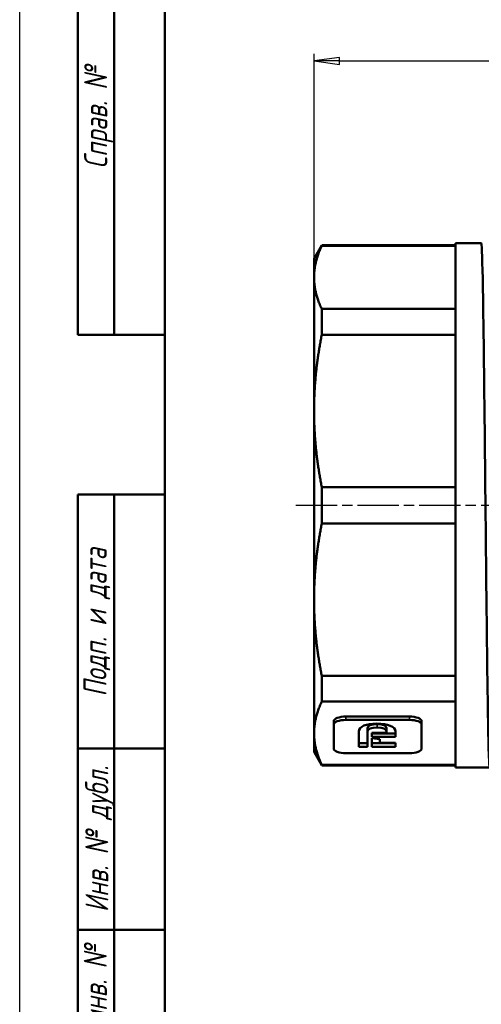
# Model space of a CAD drawing. Header units: millimetres. Extents: x 0 to 835, y -69 to 420.
# Tile 2 of 30: x 0 to 64, y 80 to 215. Entities that reach past the tile are written whole.
import ezdxf
from ezdxf.enums import TextEntityAlignment as Align

# ---------------------------------------------------------------- set-up
doc = ezdxf.new("R2010")
doc.units = ezdxf.units.MM
doc.linetypes.add('CHAIN', pattern=[0.7087, 0.4724, -0.0591, 0.1181, -0.0591])
for name, color, linetype, lineweight in [('Видимые тонкие (ГОСТ)', 7, 'Continuous', 35), ('Видимый контур (ГОСТ)', 7, 'Continuous', 50), ('Кромка (ГОСТ)', 7, 'Continuous', 50), ('Обозначение (ГОСТ)', 7, 'Continuous', 25), ('Осевая линия (ГОСТ)', 7, 'Continuous', 25), ('Размер (ГОСТ)', 7, 'Continuous', 25), ('Эскизная геометрия (ГОСТ)', 7, 'Continuous', 50)]:
    doc.layers.add(name, color=color, linetype=linetype, lineweight=lineweight)
doc.styles.get("Standard").update_dxf_attribs({"font": 'GOST Common Italic.ttf'})
doc.styles.add('Альтернативный текст (ГОСТ)', font='txt', dxfattribs={"width": 0.8})
doc.styles.add('Обычный текст (ГОСТ)', font='GOST Common Italic.ttf')
doc.dimstyles.new('Обычный (ГОСТ)', dxfattribs={"dimtxt": 3.5, "dimasz": 3.5, "dimexe": 1, "dimexo": 0, "dimgap": 0.5, "dimtad": 1, "dimrnd": 1e-08, "dimtxsty": 'Обычный текст (ГОСТ)', "dimblk": 'Filled-1', "dimcen": 0.09, "dimdle": 15, "dimclrd": 256, "dimclre": 256, "dimclrt": 256, "dimazin": 2, "dimtfac": 0.714286, "dimtdec": 3, "dimtmove": 0, "dimatfit": 3, "dimfxl": 1, "dimtolj": 1, "dimlwd": 25, "dimlwe": 25, "dimarcsym": 0})

# ---------------------------------------------------------------- blocks, each defined once
blk = doc.blocks.new('Filled-1')
at = {"color": 0}
for p, q in [((0, 0), (-1, 0.143)), ((-1, 0.143), (-1, -0.143)), ((-1, 0), (0, 0)), ((-1, -0.143), (0, 0))]:
    blk.add_line(p, q, dxfattribs=at)
at = {"color": 0, "flags": 128}
blk.add_lwpolyline([(-1, -0.143), (0, 0), (-1, 0.143), (-1, -0.143)], dxfattribs=at)
at = {"color": 0}
blk.add_solid([(-1, -0.143), (0, 0), (-1, 0.143), (-1, -0.143)], dxfattribs=at)
blk = doc.blocks.new('*D9')
at = {"layer": 'Defpoints', "color": 0, "linetype": 'Continuous', "transparency": 16777216}
for p in [(137.44, 209.76), (40.54, 182.53), (137.44, 176.5)]:
    blk.add_point(p, dxfattribs=at)
at = {"layer": 'Размер (ГОСТ)', "linetype": 'Continuous', "lineweight": 25, "transparency": 16777216}
for p, q in [((40.54, 182.53), (40.54, 210.76)), ((137.44, 176.5), (137.44, 210.76)), ((44.04, 209.76), (133.94, 209.76))]:
    blk.add_line(p, q, dxfattribs=at)
at = {"layer": 'Размер (ГОСТ)', "linetype": 'Continuous', "lineweight": 25, "transparency": 16777216, "xscale": 3.5, "yscale": 3.5, "zscale": 3.5, "rotation": 180}
blk.add_blockref('Filled-1', (40.54, 209.76), dxfattribs=at)
at = {"layer": 'Размер (ГОСТ)', "linetype": 'Continuous', "lineweight": 25, "transparency": 16777216, "xscale": 3.5, "yscale": 3.5, "zscale": 3.5}
blk.add_blockref('Filled-1', (137.44, 209.76), dxfattribs=at)
at = {"layer": 'Размер (ГОСТ)', "linetype": 'Continuous', "lineweight": 25, "transparency": 16777216, "insert": (84.76, 214.46), "char_height": 3.5, "attachment_point": 1, "style": 'Обычный текст (ГОСТ)'}
blk.add_mtext('\\A1;96,9', dxfattribs=at)
blk = doc.blocks.new('ГОСТ - Доп. графы 1')
at = {"layer": 'Эскизная геометрия (ГОСТ)'}
for p, q in [((-12, 0), (-12, 145)), ((-12, 145), (0, 145)), ((-7, 145), (-7, 0)), ((-12, 110), (-7, 110)), ((-7, 110), (0, 110)), ((-12, 85), (-7, 85)), ((-7, 85), (0, 85))]:
    blk.add_line(p, q, dxfattribs=at)
at = {"layer": 'Обозначение (ГОСТ)', "char_height": 3.17, "attachment_point": 5, "rotation": 90, "style": 'Альтернативный текст (ГОСТ)'}
for s, insert, width in [('\\fGOST Common|b0|i1;\\H3.1700;Подп. и дата', (-9.37, 127.41), 34.7679), ('\\fGOST Common|b0|i1;\\H3.1700;Инв. № дубл.', (-8.95, 97.55), 24.8438), ('\\fGOST Common|b0|i1;\\H3.1700;Взам. инв. №', (-9.58, 72.53), 24.8669)]:
    blk.add_mtext(s, dxfattribs=dict(at, insert=insert, width=width))
at = {"layer": 'Обозначение (ГОСТ)', "lineweight": 30, "width": 0.8, "flags": 17}
for tag, p in [('Подп._и_дата_2', (-3.53, 127.51)), ('Инв._номер_дубликата', (-3.41, 97.47)), ('Взамен_инв._номера', (-3.46, 72.53)), ('Подп._и_дата_1', (-3.42, 42.35)), ('ИНВЕНТАРНЫЙ_НОМЕР', (-3.33, 12.68))]:
    blk.add_attdef(tag, text='', height=3.17, rotation=90, dxfattribs=at).set_placement(p, align=Align.MIDDLE_CENTER)
blk = doc.blocks.new('ГОСТ - Доп. графы 2')
at = {"layer": 'Эскизная геометрия (ГОСТ)'}
for p, q in [((-12, 0), (-12, 120)), ((-12, 120), (0, 120)), ((-7, 0), (-7, 120)), ((-12, 60), (0, 60)), ((0, 0), (-12, 0))]:
    blk.add_line(p, q, dxfattribs=at)
at = {"layer": 'Обозначение (ГОСТ)', "char_height": 3.17, "attachment_point": 5, "rotation": 90, "style": 'Альтернативный текст (ГОСТ)'}
for s, insert, width in [('\\fGOST Common|b0|i1;\\H3.1700;Перв. примен.', (-9.19, 90.05), 60.0143), ('\\fGOST Common|b0|i1;\\H3.1700;Справ. №', (-9.1, 30), 59.9357)]:
    blk.add_mtext(s, dxfattribs=dict(at, insert=insert, width=width))
at = {"layer": 'Обозначение (ГОСТ)', "lineweight": 30, "width": 0.8, "flags": 17}
for tag, p in [('Первичная_применяемость', (-3.65, 90.03)), ('Справочный_номер', (-3.55, 30.02))]:
    blk.add_attdef(tag, text='', height=3.17, rotation=90, dxfattribs=at).set_placement(p, align=Align.MIDDLE_CENTER)
blk = doc.blocks.new('Рамки ГОСТ_ граница 420x297')
at = {"layer": 'Кромка (ГОСТ)', "lineweight": 25}
blk.add_line((0, 0), (0, 420), dxfattribs=at)
at = {"layer": 'Кромка (ГОСТ)'}
blk.add_line((20, 415), (20, 5), dxfattribs=at)

msp = doc.modelspace()

# ---------------------------------------------------------------- linework, layer by layer
at = {"layer": 'Видимые тонкие (ГОСТ)'}
for p, q in [((44.9293, 119.4099), (44.9293, 118.9479)), ((49.2121, 118.3564), (49.2121, 117.8945)), ((53.6705, 119.4099), (53.6705, 118.9479))]:
    msp.add_line(p, q, dxfattribs=at)
at = {"layer": 'Видимый контур (ГОСТ)'}
for p, q in [((60.0363, 184.6554), (60.0363, 112.3954)), ((63.5699, 184.6554), (60.0363, 184.6554)), ((40.5363, 182.5254), (41.6044, 184.3754)), ((41.6044, 184.2875), (41.6044, 184.3754)), ((41.6044, 184.3754), (60.0363, 184.3754)), ((41.6044, 184.2875), (60.0363, 184.2875)), ((40.5363, 182.5254), (40.5363, 179.9373)), ((40.5363, 179.9373), (40.5363, 161.5366)), ((41.6044, 172.0389), (41.6044, 175.5871)), ((41.6044, 175.5871), (60.0363, 175.5871)), ((41.6044, 172.0389), (60.0363, 172.0389)), ((40.5363, 161.5366), (40.5363, 135.5141)), ((41.6044, 146.0164), (41.6044, 151.0343)), ((41.6044, 151.0343), (60.0363, 151.0343)), ((41.6044, 146.0164), (60.0363, 146.0164)), ((40.5363, 135.5141), (40.5363, 117.1135)), ((41.6044, 121.4637), (41.6044, 125.0118)), ((41.6044, 125.0118), (60.0363, 125.0118)), ((41.6044, 121.4637), (60.0363, 121.4637)), ((43.2472, 118.7714), (43.2472, 118.3095)), ((43.2472, 118.3095), (43.2472, 114.9937)), ((44.9293, 119.4099), (53.6705, 119.4099)), ((53.6705, 118.9479), (44.9293, 118.9479)), ((55.352, 118.7714), (55.352, 118.3095)), ((55.352, 114.9937), (55.352, 118.3095)), ((40.5363, 117.1135), (40.5363, 114.5254)), ((46.6893, 115.2585), (46.6893, 117.3571)), ((47.9182, 117.8271), (47.9182, 117.3651)), ((47.9182, 117.3651), (47.9182, 115.2585)), ((48.493, 117.1485), (50.5058, 117.1485)), ((48.493, 116.6164), (48.493, 117.1485)), ((48.493, 117.0783), (51.7489, 117.0783)), ((50.5058, 117.8271), (50.5058, 117.3651)), ((50.5058, 117.1485), (50.5058, 117.3651)), ((51.7489, 117.3459), (51.7489, 116.6164)), ((46.6893, 115.7205), (47.9182, 115.7205)), ((51.7489, 116.6164), (48.493, 116.6164)), ((48.493, 116.4509), (49.5926, 116.2723)), ((48.493, 115.2585), (48.493, 116.4509)), ((48.493, 115.7205), (51.7489, 115.7205)), ((49.5926, 116.2723), (49.5926, 115.7904)), ((49.5926, 115.7904), (51.7489, 115.7904)), ((51.7489, 115.7904), (51.7489, 115.2585)), ((40.5363, 114.5254), (41.6044, 112.6754)), ((44.9293, 114.3557), (53.6705, 114.3557)), ((47.9182, 115.2585), (46.6893, 115.2585)), ((51.7489, 115.2585), (48.493, 115.2585)), ((41.6044, 112.6754), (41.6044, 112.7633)), ((41.6044, 112.7633), (60.0363, 112.7633)), ((41.6044, 112.6754), (60.0363, 112.6754)), ((64.7199, 112.3954), (60.0363, 112.3954))]:
    msp.add_line(p, q, dxfattribs=at)
msp.add_open_spline([(64.7201, 112.4034), (64.6835, 112.4032), (64.6469, 112.9376), (64.6104, 114.0024), (64.5437, 115.9429), (64.477, 119.6393), (64.4104, 124.5638), (64.3438, 129.4797), (64.2773, 135.605), (64.2107, 142.0676), (64.1443, 148.5206), (64.0778, 155.2911), (64.0114, 161.4179), (63.945, 167.5371), (63.8786, 172.9966), (63.8123, 177.0232), (63.7456, 181.0666), (63.679, 183.653), (63.6123, 184.4133), (63.5982, 184.5745), (63.5841, 184.6535), (63.5699, 184.6517)], degree=3, knots=[48.69428626, 48.69428626, 48.69428626, 48.69428626, 48.99405954, 48.99405954, 48.99405954, 49.54038904, 49.54038904, 49.54038904, 50.08577907, 50.08577907, 50.08577907, 50.6303619, 50.6303619, 50.6303619, 51.17426777, 51.17426777, 51.17426777, 51.72044426, 51.72044426, 51.72044426, 51.83627878, 51.83627878, 51.83627878, 51.83627878], dxfattribs=at)
for points, weights in [([(41.6044, 184.2875), (40.5363, 182.0548), (40.5363, 179.9373)], [1.02687352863, 1.02703969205, 1]), ([(40.5363, 179.9373), (40.5363, 177.8198), (41.6044, 175.5871)], [1, 1.02703969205, 1.02687352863]), ([(41.6044, 172.0389), (40.5363, 166.6487), (40.5363, 161.5366)], [1.02687352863, 1.02703969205, 1]), ([(40.5363, 161.5366), (40.5363, 156.4245), (41.6044, 151.0343)], [1, 1.02703969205, 1.02687352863]), ([(41.6044, 146.0164), (40.5363, 140.6262), (40.5363, 135.5141)], [1.02687352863, 1.02703969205, 1]), ([(40.5363, 135.5141), (40.5363, 130.4021), (41.6044, 125.0118)], [1, 1.02703969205, 1.02687352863]), ([(41.6044, 121.4637), (40.5363, 119.231), (40.5363, 117.1135)], [1.02687352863, 1.02703969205, 1]), ([(40.5363, 117.1135), (40.5363, 114.996), (41.6044, 112.7633)], [1, 1.02703969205, 1.02687352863])]:
    msp.add_rational_spline(points, weights, degree=2, dxfattribs=at)
for points in [[(43.2472, 118.7714), (43.2472, 119.1238), (44.0012, 119.4099), (44.9293, 119.4099)], [(44.9293, 118.9479), (44.0012, 118.9479), (43.2472, 118.6619), (43.2472, 118.3095)], [(46.6893, 117.3571), (46.6893, 118.0425), (47.7301, 118.4401), (49.2041, 118.4401)], [(47.9182, 117.8271), (47.9182, 118.1452), (48.4019, 118.3564), (49.2121, 118.3564)], [(49.2041, 118.4401), (50.6641, 118.4401), (51.7489, 118.0368), (51.7489, 117.3459)], [(49.2121, 118.3564), (50.0416, 118.3564), (50.5058, 118.1452), (50.5058, 117.8271)], [(53.6705, 119.4099), (54.5992, 119.4099), (55.352, 119.1238), (55.352, 118.7714)], [(55.352, 118.3095), (55.352, 118.6619), (54.5992, 118.9479), (53.6705, 118.9479)], [(49.2121, 117.8945), (48.4019, 117.8945), (47.9182, 117.6832), (47.9182, 117.3651)], [(50.5058, 117.3651), (50.5058, 117.6832), (50.0416, 117.8945), (49.2121, 117.8945)], [(43.2472, 114.9937), (43.2472, 114.6418), (44.0012, 114.3557), (44.9293, 114.3557)], [(53.6705, 114.3557), (54.5992, 114.3557), (55.352, 114.6418), (55.352, 114.9937)]]:
    msp.add_open_spline(points, degree=3, dxfattribs=at)
at = {"layer": 'Осевая линия (ГОСТ)', "linetype": 'CHAIN', "ltscale": 11.993792}
msp.add_line((38.0363, 148.5254), (141.9726, 148.5254), dxfattribs=at)

# ---------------------------------------------------------------- block references
for name, p in [('Рамки ГОСТ_ граница 420x297', (0, 0)), ('ГОСТ - Доп. графы 2', (20, 172)), ('ГОСТ - Доп. графы 1', (20, 5))]:
    msp.add_blockref(name, p)

# ---------------------------------------------------------------- dimensions: what is measured, and where the dimension line sits
at = {"layer": 'Размер (ГОСТ)', "linetype": 'Continuous', "lineweight": 25}
dim = msp.add_linear_dim(base=(137.4363, 209.7627), p1=(40.5363, 182.5254), p2=(137.4363, 176.5035), angle=180, dimstyle='Обычный (ГОСТ)', override={"dimgap": 0.5, "dimdec": 2, "dimtol": 0, "dimlim": 0, "dimtp": 0, "dimtm": 0, "dimtdec": 3, "dimtofl": 0, "dimatfit": 1}, dxfattribs=at)
dim.commit()
dim.dimension.update_dxf_attribs({"geometry": '*D9', "text_midpoint": (88.9863, 209.7627), "dimtype": 160})

doc.saveas('drawing.dxf')
